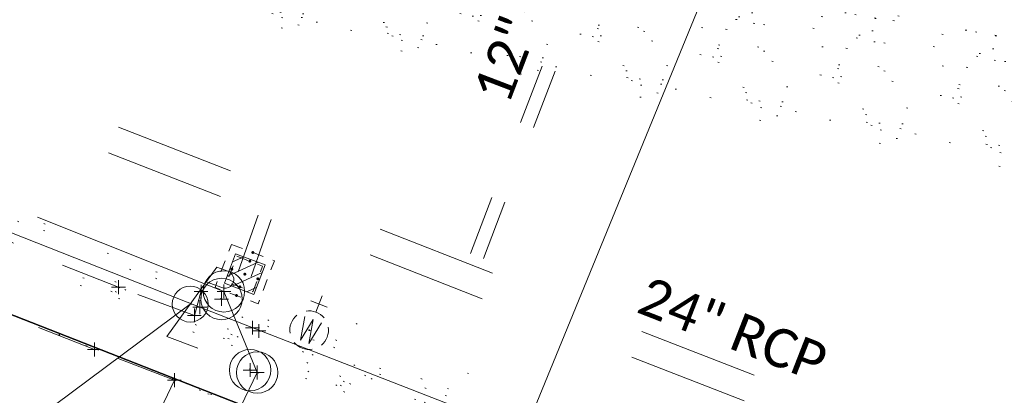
# Model space of a CAD drawing. Extents: x 413123 to 1465301, y 377724 to 504150.
# Tile 196 of 256: x 1464028 to 1464099, y 432898 to 432925. Entities that reach past the tile are written whole.
import ezdxf

# ---------------------------------------------------------------- set-up
doc = ezdxf.new("R2010")
doc.units = 0
doc.header["$MEASUREMENT"] = 0
for name, pattern in [('DGN Style 1', [8.732639, 0.01453, -8.718109]), ('DGN Style 2', [14.530182, 8.718109, -5.812073]), ('DGN Style 3', [20.342255, 14.530182, -5.812073]), ('DGN Style 4', [23.262821, 11.624146, -5.812073, 0.01453, -5.812073]), ('DGN Style 5', [10.171127, 4.359055, -5.812073]), ('DGN Style 6', [27.636406, 10.171127, -5.812073, 0.01453, -5.812073, 0.01453, -5.812073]), ('DGN Style 7', [29.060364, 13.077164, -5.812073, 4.359055, -5.812073]), ('drainage01', [1.599997, 0.849998, -0.749999]), ('gasex', [0]), ('ohcombex', [0])]:
    doc.linetypes.add(name, pattern=pattern)
for name, color, linetype, lineweight in [('DR_X_Cells', 151, 'DGN Style 2', 0), ('DR_X_Cells (Construction)', 151, 'DGN Style 2', 0), ('DR_X_Storm_Sewer', 151, 'DGN Style 5', 0), ('DR_X_Text', 7, 'Continuous', 0), ('GE_X_Cells', 40, 'Continuous', 0), ('GK_Drainage_Nodes (Construction)', 7, 'Continuous', 53), ('PV_X_Curb', 120, 'DGN Style 1', 0), ('PV_X_EOP', 7, 'DGN Style 3', 0), ('PV_X_Walk', 120, 'DGN Style 5', 0), ('UT_X_Gas', 40, 'gasex', 0), ('UT_X_Misc_Cells', 7, 'Continuous', 0), ('UT_X_Overhead_Combined', 30, 'ohcombex', 0), ('UT_X_Water_Cells', 133, 'Continuous', 0), ('UT_X_Water_Cells (Construction)', 133, 'Continuous', 0)]:
    doc.layers.add(name, color=color, linetype=linetype, lineweight=lineweight)
for name, color, linetype, lineweight, transparency in [('SV_Observation (Construction)', 97, 'DGN Style 1', 0, 0.9), ('SV_Setup (Construction)', 4, 'Continuous', 30, 0.9), ('SV_X_Shot_Marker (Construction)', 40, 'Continuous', 0, 0.5)]:
    doc.layers.add(name, color=color, linetype=linetype, lineweight=lineweight, transparency=transparency)
doc.styles.add('X_Straight-Normal LS 0.50', font='calibril.ttf', dxfattribs={"height": 0.14})
doc.styles.add('X_Straight-Normal LS 0.50_0', font='calibril.ttf')
doc.dimstyles.new('X_Dec-0  Masked  Straight', dxfattribs={"dimtxt": 0.14, "dimasz": 0.14, "dimexe": 0.07, "dimexo": 0.07, "dimgap": 0.07, "dimtad": 1, "dimdec": 0, "dimzin": 3, "dimdsep": 46, "dimtxsty": 'X_Straight-Normal LS 0.50_0', "dimcen": 0, "dimclrd": 7, "dimclre": 7, "dimaunit": 1, "dimadec": 4, "dimazin": 2, "dimtfac": 1, "dimtdec": 0, "dimtofl": 0, "dimtmove": 1, "dimatfit": 1, "dimfxl": 1, "dimtolj": 1, "dimtzin": 3, "dimlwd": 0, "dimlwe": 0, "dimarcsym": 0})

# ---------------------------------------------------------------- blocks, each defined once
blk = doc.blocks.new('SVPT_1790')
at = {"layer": 'SV_X_Shot_Marker (Construction)', "transparency": 33554495}
for p, q in [((-0.025, 0), (0.025, 0)), ((0, 0.025), (0, -0.025))]:
    blk.add_line(p, q, dxfattribs=at)
blk.add_point((0, 0), dxfattribs=at)
blk = doc.blocks.new('SVPT_1794')
at = {"layer": 'SV_X_Shot_Marker (Construction)', "transparency": 33554495}
for p, q in [((-0.025, 0), (0.025, 0)), ((0, 0.025), (0, -0.025))]:
    blk.add_line(p, q, dxfattribs=at)
blk.add_point((0, 0), dxfattribs=at)
blk = doc.blocks.new('PC_15')
at = {"layer": 'GE_X_Cells', "color": 52, "linetype": 'Continuous', "lineweight": 0}
blk.add_circle((0, 0), 0.075, dxfattribs=at)
blk = doc.blocks.new('SVPT_1795')
at = {"layer": 'SV_X_Shot_Marker (Construction)', "transparency": 33554495}
for p, q in [((-0.025, 0), (0.025, 0)), ((0, 0.025), (0, -0.025))]:
    blk.add_line(p, q, dxfattribs=at)
blk.add_point((0, 0), dxfattribs=at)
blk = doc.blocks.new('PC_16')
at = {"layer": 'GE_X_Cells', "color": 52, "linetype": 'Continuous', "lineweight": 0}
blk.add_circle((0, 0), 0.075, dxfattribs=at)
blk = doc.blocks.new('SVPT_1796')
at = {"layer": 'SV_X_Shot_Marker (Construction)', "transparency": 33554495}
for p, q in [((-0.025, 0), (0.025, 0)), ((0, 0.025), (0, -0.025))]:
    blk.add_line(p, q, dxfattribs=at)
blk.add_point((0, 0), dxfattribs=at)
blk = doc.blocks.new('SVPT_1797')
at = {"layer": 'SV_X_Shot_Marker (Construction)', "transparency": 33554495}
for p, q in [((-0.025, 0), (0.025, 0)), ((0, 0.025), (0, -0.025))]:
    blk.add_line(p, q, dxfattribs=at)
blk.add_point((0, 0), dxfattribs=at)
blk = doc.blocks.new('SVPT_1798')
at = {"layer": 'SV_X_Shot_Marker (Construction)', "transparency": 33554495}
for p, q in [((-0.025, 0), (0.025, 0)), ((0, 0.025), (0, -0.025))]:
    blk.add_line(p, q, dxfattribs=at)
blk.add_point((0, 0), dxfattribs=at)
blk = doc.blocks.new('PC_17')
at = {"layer": 'GE_X_Cells', "color": 52, "linetype": 'Continuous', "lineweight": 0}
blk.add_circle((0, 0), 0.075, dxfattribs=at)
blk = doc.blocks.new('SVPT_1799')
at = {"layer": 'SV_X_Shot_Marker (Construction)', "transparency": 33554495}
for p, q in [((0, 0.025), (0, -0.025)), ((-0.025, 0), (0.025, 0))]:
    blk.add_line(p, q, dxfattribs=at)
blk.add_point((0, 0), dxfattribs=at)
blk = doc.blocks.new('PC_18')
at = {"layer": 'GE_X_Cells', "color": 52, "linetype": 'Continuous', "lineweight": 0}
blk.add_circle((0, 0), 0.075, dxfattribs=at)
blk = doc.blocks.new('SVPT_1800')
at = {"layer": 'SV_X_Shot_Marker (Construction)', "transparency": 33554495}
for p, q in [((-0.025, 0), (0.025, 0)), ((0, 0.025), (0, -0.025))]:
    blk.add_line(p, q, dxfattribs=at)
blk.add_point((0, 0), dxfattribs=at)
blk = doc.blocks.new('SVPT_1801')
at = {"layer": 'SV_X_Shot_Marker (Construction)', "transparency": 33554495}
for p, q in [((-0.025, 0), (0.025, 0)), ((0, 0.025), (0, -0.025))]:
    blk.add_line(p, q, dxfattribs=at)
blk.add_point((0, 0), dxfattribs=at)
blk = doc.blocks.new('PLP_1')
at = {"layer": 'UT_X_Misc_Cells', "color": 1, "linetype": 'Continuous', "lineweight": 0}
for p, q in [((0.0428, 0.16), (0.0853, 0.16)), ((0.0258, 0.0963), (0.0853, 0.0963))]:
    blk.add_line(p, q, dxfattribs=at)
at = {"layer": 'UT_X_Misc_Cells', "color": 1, "linetype": 'Continuous', "lineweight": 0, "flags": 128}
blk.add_lwpolyline([(0.0428, 0.16), (-0.0375, -0.14), (0.0825, -0.14)], dxfattribs=at)
at = {"layer": 'UT_X_Misc_Cells', "color": 1, "linetype": 'Continuous', "lineweight": 0}
blk.add_circle((0, 0), 0.065, dxfattribs=at)
at = {"layer": 'UT_X_Misc_Cells', "color": 1, "linetype": 'Continuous', "lineweight": 0, "extrusion": (0, 0, -1)}
blk.add_arc((-0.086, 0.1281), 0.0319, 88.8767, 271.1233, dxfattribs=at)
blk = doc.blocks.new('SVPT_1802')
at = {"layer": 'SV_X_Shot_Marker (Construction)', "transparency": 33554495}
for p, q in [((-0.025, 0), (0.025, 0)), ((0, 0.025), (0, -0.025))]:
    blk.add_line(p, q, dxfattribs=at)
blk.add_point((0, 0), dxfattribs=at)
blk = doc.blocks.new('CB22B-X_9')
at = {"layer": 'DR_X_Cells', "color": 151, "linetype": 'Continuous', "lineweight": 0}
for p, q in [((-1.146, -0.613), (0.613, 1.146)), ((-1.146, 0.518), (-0.518, 1.146)), ((-0.547, -1.146), (1.146, 0.547)), ((0.584, -1.146), (1.146, -0.584))]:
    blk.add_line(p, q, dxfattribs=at)
at = {"layer": 'DR_X_Cells', "color": 151, "linetype": 'drainage01', "lineweight": 0}
blk.add_3dface([(-1.667, 1.667), (1.667, 1.667), (1.667, -1.667), (-1.667, -1.667)], dxfattribs=at)
at = {"layer": 'DR_X_Cells', "color": 151, "linetype": 'Continuous', "lineweight": 0}
blk.add_3dface([(-1.146, 1.146), (1.146, 1.146), (1.146, -1.146), (-1.146, -1.146)], dxfattribs=at)
at = {"layer": 'DR_X_Cells (Construction)', "color": 20, "linetype": 'drainage01', "lineweight": 0}
blk.add_3dface([(-1, 1), (1, 1), (1, -1), (-1, -1)], dxfattribs=at)
at = {"layer": 'GK_Drainage_Nodes (Construction)', "color": 21, "linetype": 'DGN Style 2', "lineweight": 53}
blk.add_point((0, 1.667), dxfattribs=at)
at = {"layer": 'GK_Drainage_Nodes (Construction)', "color": 61, "linetype": 'DGN Style 6', "lineweight": 53}
for p in [(0, 1), (-1, 0), (1, 0), (0, -1)]:
    blk.add_point(p, dxfattribs=at)
at = {"layer": 'GK_Drainage_Nodes (Construction)', "color": 151, "linetype": 'DGN Style 7', "lineweight": 53}
blk.add_point((0, 0), dxfattribs=at)
at = {"layer": 'GK_Drainage_Nodes (Construction)', "color": 21, "linetype": 'DGN Style 5', "lineweight": 53}
blk.add_point((0, 0), dxfattribs=at)
at = {"layer": 'GK_Drainage_Nodes (Construction)', "color": 40, "linetype": 'DGN Style 4', "lineweight": 53}
blk.add_point((0, 0), dxfattribs=at)
at = {"layer": 'GK_Drainage_Nodes (Construction)', "color": 223, "linetype": 'DGN Style 1', "lineweight": 53}
blk.add_point((0, -1.667), dxfattribs=at)
blk = doc.blocks.new('WGV_6')
at = {"layer": 'UT_X_Water_Cells', "color": 133, "linetype": 'Continuous', "lineweight": 0}
for p, q in [((0, 0.07), (0, 0.1336)), ((0.0318, 0.1018), (-0.0318, 0.1018))]:
    blk.add_line(p, q, dxfattribs=at)
at = {"layer": 'UT_X_Water_Cells', "color": 133, "linetype": 'Continuous', "lineweight": 0, "flags": 128}
blk.add_lwpolyline([(-0.0318, 0.041), (-0.0159, -0.0452), (0, 0.041), (0.016, -0.0452), (0.0318, 0.041)], dxfattribs=at)
at = {"layer": 'UT_X_Water_Cells', "color": 133, "linetype": 'Continuous', "lineweight": 0}
for start, end in [(60.0184, 120.0157), (330.0184, 29.9816), (239.9843, 299.9816)]:
    blk.add_arc((0, 0.0001), 0.07, start, end, dxfattribs=at)
at = {"layer": 'UT_X_Water_Cells', "color": 133, "linetype": 'Continuous', "lineweight": 0, "extrusion": (0, 0, -1)}
blk.add_arc((0, 0.0001), 0.07, 330.0184, 29.9816, dxfattribs=at)
at = {"layer": 'UT_X_Water_Cells (Construction)', "color": 133, "linetype": 'Continuous', "lineweight": 30}
blk.add_point((0, 0), dxfattribs=at)
blk = doc.blocks.new('SVPT_1803')
at = {"layer": 'SV_X_Shot_Marker (Construction)', "transparency": 33554495}
for p, q in [((-0.025, 0), (0.025, 0)), ((0, 0.025), (0, -0.025))]:
    blk.add_line(p, q, dxfattribs=at)
blk.add_point((0, 0), dxfattribs=at)
blk = doc.blocks.new('SVPT_1804')
at = {"layer": 'SV_X_Shot_Marker (Construction)', "transparency": 33554495}
for p, q in [((-0.025, 0), (0.025, 0)), ((0, 0.025), (0, -0.025))]:
    blk.add_line(p, q, dxfattribs=at)
blk.add_point((0, 0), dxfattribs=at)

msp = doc.modelspace()

# ---------------------------------------------------------------- linework, layer by layer
at = {"layer": 'DR_X_Storm_Sewer', "ltscale": 2}
for p, q in [((1463883.648, 432976.733, 574.738), (1464250.204, 432833.648, 574.738)), ((1463882.921, 432974.87, 574.738), (1464249.477, 432831.785, 574.738))]:
    msp.add_line(p, q, dxfattribs=at)
at = {"layer": 'DR_X_Storm_Sewer'}
for p, q in [((1464073.176, 432940.973, 574.216), (1464060.41, 432907.557, 574.216)), ((1464074.11, 432940.617, 574.216), (1464061.344, 432907.2, 574.216)), ((1464043.923, 432907.079, 574.209), (1464045.785, 432912.377, 574.209)), ((1464044.866, 432906.748, 574.209), (1464046.728, 432912.045, 574.209))]:
    msp.add_line(p, q, dxfattribs=at)
at = {"layer": 'PV_X_Curb'}
msp.add_polyline3d([(1464043.607, 432897.476, 574.684), (1464044.779, 432899.957, 574.504), (1464042.714, 432905.106, 574.527), (1464021.727, 432913.548, 574.829)], dxfattribs=at)
msp.add_open_spline([(1464212.131, 432930.192, 574.857), (1464211.31, 432926.672, 574.804), (1464208.621, 432919.434, 574.592), (1464203.943, 432911.476, 574.976), (1464198.528, 432907.065, 574.301), (1464195.13, 432904.984, 574.157), (1464190.424, 432902.882, 574.949), (1464184.485, 432901.154, 574.541), (1464177.178, 432901.598, 574.619), (1464172.361, 432902.55, 574.541), (1464170.098, 432903.443, 574.556), (1464162.859, 432906.301, 574.607), (1464155.62, 432909.16, 574.657), (1464148.381, 432912.018, 574.707), (1464141.151, 432914.89, 574.707), (1464133.922, 432917.763, 574.707), (1464126.692, 432920.635, 574.707), (1464118.3, 432923.896, 574.708), (1464109.907, 432927.157, 574.71), (1464101.515, 432930.418, 574.711), (1464094.565, 432933.131, 574.741), (1464087.616, 432935.843, 574.771), (1464080.667, 432938.555, 574.801), (1464073.935, 432941.226, 574.821), (1464067.203, 432943.898, 574.842), (1464060.471, 432946.57, 574.863), (1464057.577, 432947.719, 574.843), (1464054.683, 432948.868, 574.824), (1464051.789, 432950.016, 574.805), (1464048.178, 432951.463, 574.749), (1464044.568, 432952.909, 574.693), (1464040.957, 432954.355, 574.637), (1464036.026, 432956.266, 574.658), (1464031.095, 432958.176, 574.679), (1464026.164, 432960.086, 574.7), (1464025.481, 432960.362, 574.785), (1464024.798, 432960.638, 574.87), (1464024.115, 432960.914, 574.955), (1464019.953, 432962.541, 574.962), (1464015.791, 432964.168, 574.97), (1464011.629, 432965.795, 574.977), (1464011.049, 432966.015, 574.886), (1464010.469, 432966.235, 574.795), (1464009.888, 432966.455, 574.705), (1464003.275, 432969.073, 574.715), (1463996.661, 432971.691, 574.726), (1463990.048, 432974.309, 574.736), (1463988.67, 432974.881, 574.734), (1463987.292, 432975.453, 574.732), (1463985.913, 432976.026, 574.73), (1463985.302, 432976.258, 574.822), (1463984.691, 432976.491, 574.913), (1463984.08, 432976.723, 575.005), (1463979.817, 432978.386, 575.007), (1463975.555, 432980.049, 575.008), (1463971.292, 432981.712, 575.009), (1463963.356, 432984.915, 575.015), (1463955.421, 432988.118, 575.02), (1463947.485, 432991.321, 575.026), (1463941.29, 432993.687, 575.008), (1463935.095, 432996.052, 574.991), (1463928.9, 432998.418, 574.973), (1463921.313, 433001.371, 574.975), (1463913.726, 433004.323, 574.977), (1463906.14, 433007.276, 574.979), (1463898.561, 433010.239, 574.963), (1463890.982, 433013.202, 574.947), (1463883.403, 433016.166, 574.931), (1463881.346, 433016.99, 574.912), (1463879.288, 433017.815, 574.893), (1463877.231, 433018.639, 574.874), (1463876.687, 433018.908, 574.791), (1463876.142, 433019.177, 574.708), (1463875.597, 433019.446, 574.625), (1463866.492, 433023.01, 574.529), (1463857.386, 433026.574, 574.432), (1463848.28, 433030.138, 574.336), (1463842.273, 433032.543, 574.291), (1463836.266, 433034.949, 574.246), (1463830.259, 433037.355, 574.201), (1463827.707, 433038.36, 574.202), (1463825.154, 433039.365, 574.202), (1463822.602, 433040.37, 574.202), (1463822.273, 433040.522, 574.245), (1463821.944, 433040.674, 574.288), (1463821.615, 433040.826, 574.331), (1463814.082, 433043.816, 574.266), (1463806.549, 433046.806, 574.201), (1463799.015, 433049.796, 574.135), (1463790.881, 433052.978, 574.041), (1463782.747, 433056.161, 573.947), (1463774.614, 433059.343, 573.852), (1463767.303, 433062.187, 573.791), (1463759.992, 433065.03, 573.729), (1463752.681, 433067.874, 573.668), (1463745.747, 433070.648, 573.612), (1463738.812, 433073.423, 573.555), (1463731.877, 433076.198, 573.499), (1463723.921, 433079.27, 573.456), (1463715.964, 433082.342, 573.413), (1463708.008, 433085.414, 573.369), (1463699.705, 433088.698, 573.296), (1463691.403, 433091.983, 573.223), (1463683.101, 433095.267, 573.149), (1463675.369, 433098.318, 573.076), (1463667.638, 433101.368, 573.004), (1463659.906, 433104.418, 572.931), (1463654.181, 433106.696, 572.893), (1463648.455, 433108.974, 572.855), (1463642.73, 433111.252, 572.817), (1463634.991, 433114.297, 572.774), (1463627.252, 433117.341, 572.73), (1463619.514, 433120.386, 572.686), (1463610.349, 433123.934, 572.662), (1463601.185, 433127.482, 572.638), (1463592.021, 433131.03, 572.615), (1463584.38, 433134.086, 572.57), (1463576.738, 433137.142, 572.526), (1463569.097, 433140.198, 572.482), (1463560.425, 433143.637, 572.426), (1463551.753, 433147.077, 572.371), (1463543.081, 433150.516, 572.316), (1463535.024, 433153.673, 572.292), (1463526.967, 433156.829, 572.268), (1463518.91, 433159.986, 572.244), (1463505.274, 433165.372, 572.222), (1463491.637, 433170.759, 572.201), (1463478, 433176.145, 572.179), (1463470.03, 433179.261, 572.163), (1463462.059, 433182.377, 572.148), (1463454.089, 433185.493, 572.132), (1463447.976, 433187.901, 572.108), (1463441.864, 433190.31, 572.085), (1463435.751, 433192.719, 572.061), (1463430.533, 433194.711, 572.025), (1463425.316, 433196.703, 571.988), (1463420.099, 433198.695, 571.951), (1463420.088, 433198.75, 571.96), (1463420.078, 433198.804, 571.969), (1463420.068, 433198.859, 571.978)], degree=3, knots=[0, 0, 0, 0, 0.004234, 0.009368, 0.010634, 0.012595, 0.014091, 0.016844, 0.019865, 0.022727, 0.022727, 0.022727, 0.045455, 0.045455, 0.045455, 0.068182, 0.068182, 0.068182, 0.090909, 0.090909, 0.090909, 0.113636, 0.113636, 0.113636, 0.136364, 0.136364, 0.136364, 0.159091, 0.159091, 0.159091, 0.181818, 0.181818, 0.181818, 0.204545, 0.204545, 0.204545, 0.227273, 0.227273, 0.227273, 0.25, 0.25, 0.25, 0.272727, 0.272727, 0.272727, 0.295455, 0.295455, 0.295455, 0.318182, 0.318182, 0.318182, 0.340909, 0.340909, 0.340909, 0.363636, 0.363636, 0.363636, 0.386364, 0.386364, 0.386364, 0.409091, 0.409091, 0.409091, 0.431818, 0.431818, 0.431818, 0.454545, 0.454545, 0.454545, 0.477273, 0.477273, 0.477273, 0.5, 0.5, 0.5, 0.522727, 0.522727, 0.522727, 0.545455, 0.545455, 0.545455, 0.568182, 0.568182, 0.568182, 0.590909, 0.590909, 0.590909, 0.613636, 0.613636, 0.613636, 0.636364, 0.636364, 0.636364, 0.659091, 0.659091, 0.659091, 0.681818, 0.681818, 0.681818, 0.704545, 0.704545, 0.704545, 0.727273, 0.727273, 0.727273, 0.75, 0.75, 0.75, 0.772727, 0.772727, 0.772727, 0.795455, 0.795455, 0.795455, 0.818182, 0.818182, 0.818182, 0.840909, 0.840909, 0.840909, 0.863636, 0.863636, 0.863636, 0.886364, 0.886364, 0.886364, 0.909091, 0.909091, 0.909091, 0.931818, 0.931818, 0.931818, 0.954545, 0.954545, 0.954545, 0.977273, 0.977273, 0.977273, 1, 1, 1, 1], dxfattribs=at)
at = {"layer": 'PV_X_EOP'}
msp.add_polyline3d([(1464044.12, 432897.312, 574.544), (1464045.295, 432899.782, 574.481), (1464042.885, 432905.66, 574.28), (1464021.755, 432914.058, 574.573), (1463995.519, 432924.595, 574.536), (1463989.467, 432926.8, 574.519), (1463964.839, 432936.494, 573.994), (1463965.255, 432937.905, 574.258), (1463962.781, 432938.794, 574.223), (1463962.27, 432937.504, 573.957), (1463938.06, 432947.021, 574.354), (1463915.61, 432955.794, 574.452), (1463904.3, 432960.258, 574.432), (1463871.973, 432972.954, 574.604), (1463853.97, 432979.982, 574.643), (1463797.277, 433002.226, 574.286), (1463780.572, 433008.745, 574.044), (1463765.847, 433014.52, 573.923), (1463726.131, 433030.225, 573.565), (1463695.373, 433042.327, 573.206)], dxfattribs=at)
msp.add_open_spline([(1464214.2, 432930.013, 574.675), (1464213.215, 432926.362, 574.655), (1464210.335, 432919.114, 574.599), (1464204.816, 432909.102, 574.357), (1464195.495, 432902.668, 574.283), (1464186.152, 432899.568, 574.358), (1464179.771, 432899.414, 574.295), (1464176.995, 432899.668, 574.261), (1464177.045, 432900.132, 574.246), (1464177.095, 432900.596, 574.231), (1464177.145, 432901.06, 574.215), (1464175.927, 432901.304, 574.243), (1464174.709, 432901.548, 574.271), (1464173.491, 432901.792, 574.298), (1464172.309, 432902.176, 574.301), (1464171.126, 432902.559, 574.303), (1464169.943, 432902.943, 574.305), (1464162.723, 432905.843, 574.316), (1464155.503, 432908.742, 574.326), (1464148.283, 432911.642, 574.337), (1464140.964, 432914.505, 574.354), (1464133.644, 432917.367, 574.371), (1464126.324, 432920.229, 574.388), (1464117.995, 432923.521, 574.385), (1464109.666, 432926.812, 574.382), (1464101.336, 432930.104, 574.379), (1464094.337, 432932.764, 574.376), (1464087.337, 432935.423, 574.372), (1464080.338, 432938.083, 574.369), (1464078.567, 432938.784, 574.361), (1464076.796, 432939.486, 574.353), (1464075.026, 432940.187, 574.345), (1464074.786, 432939.756, 574.378), (1464074.546, 432939.326, 574.412), (1464074.306, 432938.896, 574.445), (1464073.469, 432939.197, 574.446), (1464072.633, 432939.498, 574.447), (1464071.797, 432939.799, 574.448), (1464071.97, 432940.313, 574.429), (1464072.144, 432940.827, 574.409), (1464072.318, 432941.341, 574.39), (1464068.292, 432942.904, 574.417), (1464064.267, 432944.466, 574.444), (1464060.241, 432946.029, 574.472), (1464057.404, 432947.179, 574.486), (1464054.568, 432948.328, 574.501), (1464051.731, 432949.478, 574.516), (1464048.063, 432950.938, 574.54), (1464044.395, 432952.399, 574.564), (1464040.727, 432953.859, 574.587), (1464034.963, 432956.106, 574.59), (1464029.2, 432958.354, 574.592), (1464023.436, 432960.601, 574.595), (1464018.912, 432962.408, 574.596), (1464014.388, 432964.216, 574.598), (1464009.864, 432966.024, 574.599), (1464003.21, 432968.65, 574.628), (1463996.556, 432971.276, 574.657), (1463989.902, 432973.903, 574.686), (1463983.644, 432976.34, 574.674), (1463977.386, 432978.776, 574.661), (1463971.129, 432981.213, 574.648), (1463963.157, 432984.302, 574.637), (1463955.185, 432987.39, 574.626), (1463947.213, 432990.479, 574.614), (1463942.061, 432992.541, 574.609), (1463936.91, 432994.603, 574.604), (1463931.758, 432996.665, 574.599), (1463931.53, 432996.239, 574.611), (1463931.302, 432995.813, 574.622), (1463931.074, 432995.387, 574.633), (1463930.283, 432995.669, 574.629), (1463929.492, 432995.95, 574.625), (1463928.7, 432996.232, 574.621), (1463928.807, 432996.705, 574.599), (1463928.914, 432997.179, 574.578), (1463929.021, 432997.653, 574.556), (1463921.266, 433000.704, 574.576), (1463913.511, 433003.756, 574.596), (1463905.757, 433006.807, 574.617), (1463898.166, 433009.792, 574.605), (1463890.575, 433012.777, 574.594), (1463882.985, 433015.762, 574.583), (1463880.966, 433016.579, 574.568), (1463878.948, 433017.396, 574.553), (1463876.93, 433018.213, 574.537), (1463867.306, 433022.067, 574.456), (1463857.682, 433025.921, 574.375), (1463848.058, 433029.775, 574.294), (1463842.089, 433032.152, 574.256), (1463836.119, 433034.53, 574.218), (1463830.15, 433036.907, 574.179), (1463819.703, 433040.977, 574.114), (1463809.255, 433045.047, 574.049), (1463798.808, 433049.117, 573.984), (1463790.688, 433052.373, 573.879), (1463782.568, 433055.628, 573.774), (1463774.449, 433058.883, 573.669), (1463767.128, 433061.737, 573.603), (1463759.807, 433064.591, 573.537), (1463752.486, 433067.445, 573.471), (1463745.568, 433070.147, 573.433), (1463738.649, 433072.848, 573.396), (1463731.73, 433075.55, 573.358), (1463723.783, 433078.705, 573.309), (1463715.836, 433081.861, 573.26), (1463707.888, 433085.016, 573.211), (1463699.55, 433088.261, 573.141), (1463691.212, 433091.505, 573.071), (1463682.874, 433094.75, 573.001), (1463675.165, 433097.807, 572.926), (1463667.456, 433100.865, 572.85), (1463659.747, 433103.922, 572.775), (1463653.994, 433106.173, 572.71), (1463648.242, 433108.423, 572.644), (1463642.489, 433110.673, 572.579), (1463636.479, 433113.051, 572.492), (1463630.469, 433115.429, 572.405), (1463624.458, 433117.807, 572.318), (1463624.206, 433117.273, 572.383), (1463623.954, 433116.738, 572.447), (1463623.702, 433116.204, 572.512), (1463622.026, 433116.809, 572.501), (1463620.35, 433117.415, 572.49), (1463618.674, 433118.021, 572.479), (1463618.898, 433118.638, 572.448), (1463619.122, 433119.256, 572.416), (1463619.346, 433119.873, 572.384), (1463610.151, 433123.415, 572.395), (1463600.956, 433126.956, 572.405), (1463591.76, 433130.498, 572.416), (1463584.186, 433133.516, 572.38), (1463576.612, 433136.533, 572.345), (1463569.038, 433139.551, 572.31), (1463560.349, 433142.996, 572.282), (1463551.66, 433146.44, 572.255), (1463542.972, 433149.885, 572.228), (1463534.928, 433153.084, 572.202), (1463526.884, 433156.283, 572.176), (1463518.84, 433159.481, 572.15), (1463505.061, 433164.874, 572.123), (1463491.281, 433170.267, 572.097), (1463477.502, 433175.659, 572.071), (1463469.594, 433178.77, 572.038), (1463461.686, 433181.881, 572.005), (1463453.779, 433184.992, 571.973), (1463447.751, 433187.387, 571.944), (1463441.723, 433189.782, 571.916), (1463435.696, 433192.177, 571.887), (1463430.41, 433194.213, 571.853), (1463425.124, 433196.248, 571.818), (1463419.839, 433198.283, 571.784)], degree=3, knots=[0, 0, 0, 0, 0.004336, 0.009182, 0.012946, 0.017242, 0.020408, 0.020408, 0.020408, 0.040816, 0.040816, 0.040816, 0.061224, 0.061224, 0.061224, 0.081633, 0.081633, 0.081633, 0.102041, 0.102041, 0.102041, 0.122449, 0.122449, 0.122449, 0.142857, 0.142857, 0.142857, 0.163265, 0.163265, 0.163265, 0.183673, 0.183673, 0.183673, 0.204082, 0.204082, 0.204082, 0.22449, 0.22449, 0.22449, 0.244898, 0.244898, 0.244898, 0.265306, 0.265306, 0.265306, 0.285714, 0.285714, 0.285714, 0.306122, 0.306122, 0.306122, 0.326531, 0.326531, 0.326531, 0.346939, 0.346939, 0.346939, 0.367347, 0.367347, 0.367347, 0.387755, 0.387755, 0.387755, 0.408163, 0.408163, 0.408163, 0.428571, 0.428571, 0.428571, 0.44898, 0.44898, 0.44898, 0.469388, 0.469388, 0.469388, 0.489796, 0.489796, 0.489796, 0.510204, 0.510204, 0.510204, 0.530612, 0.530612, 0.530612, 0.55102, 0.55102, 0.55102, 0.571429, 0.571429, 0.571429, 0.591837, 0.591837, 0.591837, 0.612245, 0.612245, 0.612245, 0.632653, 0.632653, 0.632653, 0.653061, 0.653061, 0.653061, 0.673469, 0.673469, 0.673469, 0.693878, 0.693878, 0.693878, 0.714286, 0.714286, 0.714286, 0.734694, 0.734694, 0.734694, 0.755102, 0.755102, 0.755102, 0.77551, 0.77551, 0.77551, 0.795918, 0.795918, 0.795918, 0.816327, 0.816327, 0.816327, 0.836735, 0.836735, 0.836735, 0.857143, 0.857143, 0.857143, 0.877551, 0.877551, 0.877551, 0.897959, 0.897959, 0.897959, 0.918367, 0.918367, 0.918367, 0.938776, 0.938776, 0.938776, 0.959184, 0.959184, 0.959184, 0.979592, 0.979592, 0.979592, 1, 1, 1, 1], dxfattribs=at)
at = {"layer": 'PV_X_Walk'}
for points in [[(1464021.253, 432860.815, 574.069), (1464029.298, 432878.01, 574.383), (1464039.298, 432899.226, 574.757), (1464033.511, 432901.452, 574.928), (1464008.259, 432911.386, 574.903), (1463992.651, 432917.526, 574.904), (1463973.456, 432925.092, 574.827), (1463960.096, 432930.401, 574.829), (1463936.427, 432939.689, 574.783), (1463913.19, 432948.89, 574.752), (1463882.956, 432960.45, 574.969), (1463879.115, 432950.994, 574.416)], [(1464041.244, 432905.697, 574.583), (1464040.749, 432903.921, 574.585), (1464035.257, 432905.963, 574.873), (1464010.266, 432915.822, 574.76), (1463994.526, 432922.029, 574.774), (1463975.439, 432929.669, 574.769), (1463961.991, 432934.957, 574.76), (1463949.506, 432939.789, 574.713), (1463951.17, 432941.215, 574.438)]]:
    msp.add_polyline3d(points, dxfattribs=at)
at = {"layer": 'SV_Observation (Construction)', "transparency": 33554434}
for p, q in [((1463904.422, 432952.275, 574.614), (1464226.055, 432826.078, 574.5)), ((1464226.077, 432826.07, 574.48), (1463904.445, 432952.266, 574.65)), ((1464226.076, 432826.07, 574.484), (1463904.445, 432952.266, 574.65)), ((1464226.065, 432826.074, 574.462), (1463904.445, 432952.266, 574.65)), ((1464203.547, 432909.014, 574.372), (1463904.445, 432952.266, 574.65)), ((1464202.11, 432909.338, 574.343), (1463904.445, 432952.266, 574.65)), ((1464201.386, 432909.491, 574.634), (1463904.445, 432952.266, 574.65)), ((1464198.942, 432907.475, 574.382), (1463904.445, 432952.266, 574.65)), ((1464194.8, 432910.329, 574.52), (1463904.445, 432952.266, 574.65)), ((1464182.194, 432911.446, 574.732), (1463904.445, 432952.266, 574.65)), ((1464175.904, 432910.647, 574.675), (1463904.445, 432952.266, 574.65)), ((1464185.821, 432910.175, 574.69), (1463904.445, 432952.266, 574.65)), ((1464194.752, 432904.893, 574.319), (1463904.445, 432952.266, 574.65)), ((1464195.165, 432904.448, 574.331), (1463904.445, 432952.266, 574.65)), ((1464195.686, 432903.324, 574.308), (1463904.445, 432952.266, 574.65)), ((1464191.346, 432903.361, 574.692), (1463904.445, 432952.266, 574.65)), ((1464183.25, 432905, 574.664), (1463904.445, 432952.266, 574.65)), ((1464190.777, 432906.754, 574.722), (1463904.445, 432952.266, 574.65)), ((1464176.174, 432901.806, 574.593), (1463904.445, 432952.266, 574.65)), ((1464178.285, 432900.275, 574.218), (1463904.445, 432952.266, 574.65)), ((1464184.665, 432901.597, 574.641), (1463904.445, 432952.266, 574.65)), ((1464184.831, 432901.02, 574.366), (1463904.445, 432952.266, 574.65)), ((1464185.155, 432899.888, 574.328), (1463904.445, 432952.266, 574.65)), ((1464176.995, 432899.668, 574.261), (1463904.445, 432952.266, 574.65)), ((1464176.995, 432899.668, 574.261), (1463904.445, 432952.266, 574.65)), ((1464177.145, 432901.06, 574.215), (1463904.445, 432952.266, 574.65)), ((1464177.145, 432901.06, 574.215), (1463904.445, 432952.266, 574.65)), ((1464179.676, 432900.875, 574.225), (1463904.445, 432952.266, 574.65)), ((1464179.676, 432900.875, 574.225), (1463904.445, 432952.266, 574.65)), ((1464177.086, 432901.777, 574.586), (1463904.445, 432952.266, 574.65)), ((1464174.325, 432905.779, 574.655), (1463904.445, 432952.266, 574.65)), ((1464173.491, 432901.792, 574.298), (1463904.445, 432952.266, 574.65)), ((1464169.943, 432902.943, 574.305), (1463904.445, 432952.266, 574.65)), ((1464169.943, 432902.943, 574.305), (1463904.445, 432952.266, 574.65)), ((1464170.098, 432903.443, 574.556), (1463904.445, 432952.266, 574.65)), ((1464170.098, 432903.443, 574.556), (1463904.445, 432952.266, 574.65)), ((1464170.524, 432905.068, 574.423), (1463904.445, 432952.266, 574.65)), ((1464164.365, 432908.002, 574.431), (1463904.445, 432952.266, 574.65)), ((1464149.969, 432914.936, 574.789), (1463904.445, 432952.266, 574.65)), ((1464148.981, 432913.625, 574.711), (1463904.445, 432952.266, 574.65)), ((1464148.381, 432912.018, 574.707), (1463904.445, 432952.266, 574.65)), ((1464148.283, 432911.642, 574.337), (1463904.445, 432952.266, 574.65)), ((1464151.769, 432914.267, 574.824), (1463904.445, 432952.266, 574.65)), ((1464126.324, 432920.229, 574.388), (1463904.445, 432952.266, 574.65)), ((1464126.692, 432920.635, 574.707), (1463904.445, 432952.266, 574.65)), ((1464151.028, 432914.346, 574.894), (1463904.445, 432952.266, 574.65)), ((1463975.692, 432930.393, 574.711), (1464226.055, 432826.078, 574.5)), ((1463975.439, 432929.669, 574.769), (1464226.055, 432826.078, 574.5)), ((1463973.456, 432925.092, 574.827), (1464226.055, 432826.078, 574.5)), ((1463973.449, 432925.013, 574.723), (1464226.055, 432826.078, 574.5)), ((1463995.519, 432924.595, 574.536), (1464226.055, 432826.078, 574.5)), ((1463994.32, 432922.6, 574.794), (1464226.055, 432826.078, 574.5)), ((1463995.033, 432922.823, 574.583), (1464226.055, 432826.078, 574.5)), ((1463994.526, 432922.029, 574.774), (1464226.055, 432826.078, 574.5)), ((1463992.651, 432917.526, 574.904), (1464226.055, 432826.078, 574.5)), ((1464010.612, 432916.615, 574.577), (1464226.055, 432826.078, 574.5)), ((1464010.266, 432915.822, 574.76), (1464226.055, 432826.078, 574.5)), ((1464021.755, 432914.058, 574.573), (1464226.055, 432826.078, 574.5)), ((1464021.727, 432913.548, 574.829), (1464226.055, 432826.078, 574.5)), ((1464008.259, 432911.386, 574.903), (1464226.055, 432826.078, 574.5)), ((1464044.394, 432906.913, 574.209), (1464226.055, 432826.078, 574.5)), ((1464035.257, 432905.963, 574.873), (1464226.055, 432826.078, 574.5)), ((1464041.228, 432905.64, 574.583), (1464226.055, 432826.078, 574.5)), ((1464042.714, 432905.106, 574.527), (1464226.055, 432826.078, 574.5)), ((1464042.714, 432905.106, 574.527), (1464226.055, 432826.078, 574.5)), ((1464042.885, 432905.66, 574.28), (1464226.055, 432826.078, 574.5)), ((1464042.885, 432905.66, 574.28), (1464226.055, 432826.078, 574.5)), ((1464040.446, 432904.737, 574.574), (1464226.055, 432826.078, 574.5)), ((1464041.143, 432904.52, 574.572), (1464226.055, 432826.078, 574.5)), ((1464040.749, 432903.921, 574.585), (1464226.055, 432826.078, 574.5)), ((1464044.952, 432903.027, 574.386), (1464226.055, 432826.078, 574.5)), ((1464045.419, 432902.79, 574.356), (1464226.055, 432826.078, 574.5)), ((1464049.051, 432902.846, 574.442), (1464226.055, 432826.078, 574.5)), ((1464033.511, 432901.452, 574.928), (1464226.055, 432826.078, 574.5)), ((1464044.779, 432899.957, 574.504), (1464226.055, 432826.078, 574.5)), ((1464044.779, 432899.957, 574.504), (1464226.055, 432826.078, 574.5)), ((1464045.295, 432899.782, 574.481), (1464226.055, 432826.078, 574.5)), ((1464045.295, 432899.782, 574.481), (1464226.055, 432826.078, 574.5)), ((1464039.298, 432899.226, 574.757), (1464226.055, 432826.078, 574.5))]:
    msp.add_line(p, q, dxfattribs=at)
at = {"layer": 'SV_Setup (Construction)', "transparency": 33554434}
for p, q in [((1464226.055, 432826.078, 574.5), (1463904.445, 432952.266, 574.65)), ((1463904.445, 432952.266, 574.65), (1464226.055, 432826.078, 574.5)), ((1463904.445, 432952.266, 574.65), (1464226.055, 432826.078, 574.5))]:
    msp.add_line(p, q, dxfattribs=at)
at = {"layer": 'UT_X_Gas'}
msp.add_line((1464055.853, 432873.974, 848.138), (1464081.258, 432936.037, 848.138), dxfattribs=at)
at = {"layer": 'UT_X_Overhead_Combined'}
msp.add_polyline3d([(1463521.618, 433109.096, 572.722), (1463700.82, 433038.717, 573.509), (1463832.37, 432986.487, 574.76), (1463906.396, 432957.755, 574.481), (1464041.143, 432904.52, 574.572), (1464141.355, 432865.46, 574.742), (1464245.189, 432825.184, 574.047)], dxfattribs=at)

# ---------------------------------------------------------------- block references
at = {"layer": 'DR_X_Cells', "color": 151, "linetype": 'Continuous', "lineweight": 0, "rotation": 339.2153055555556}
msp.add_blockref('CB22B-X_9', (1464044.394, 432906.913, 574.209), dxfattribs=at)
at = {"layer": 'GE_X_Cells', "color": 52, "linetype": 'Continuous', "lineweight": 0, "xscale": 20, "yscale": 20, "zscale": 20}
for name, p in [('PC_17', (1464042.714, 432905.106, 574.527)), ('PC_18', (1464042.885, 432905.66, 574.28)), ('PC_15', (1464044.779, 432899.957, 574.504)), ('PC_16', (1464045.295, 432899.782, 574.481))]:
    msp.add_blockref(name, p, dxfattribs=at)
at = {"layer": 'SV_X_Shot_Marker (Construction)', "transparency": 33554495, "xscale": 20, "yscale": 20, "zscale": 20}
for name, p in [('SVPT_1803', (1464035.257, 432905.963, 574.873)), ('SVPT_1800', (1464041.228, 432905.64, 574.583)), ('SVPT_1799', (1464042.885, 432905.66, 574.28)), ('SVPT_1798', (1464042.714, 432905.106, 574.527)), ('SVPT_1802', (1464040.749, 432903.921, 574.585)), ('SVPT_1801', (1464041.143, 432904.52, 574.572)), ('SVPT_1797', (1464044.952, 432903.027, 574.386)), ('SVPT_1796', (1464045.419, 432902.79, 574.356)), ('SVPT_1804', (1464033.511, 432901.452, 574.928)), ('SVPT_1794', (1464044.779, 432899.957, 574.504)), ('SVPT_1795', (1464045.295, 432899.782, 574.481)), ('SVPT_1790', (1464039.298, 432899.226, 574.757))]:
    msp.add_blockref(name, p, dxfattribs=at)
at = {"layer": 'UT_X_Misc_Cells', "color": 1, "linetype": 'Continuous', "lineweight": 0, "xscale": 20, "yscale": 20, "zscale": 20, "rotation": 339.2153055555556}
msp.add_blockref('PLP_1', (1464040.446, 432904.737, 574.574), dxfattribs=at)
at = {"layer": 'UT_X_Water_Cells', "color": 133, "linetype": 'Continuous', "lineweight": 0, "xscale": 20, "yscale": 20, "zscale": 20, "rotation": 339.2153055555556}
msp.add_blockref('WGV_6', (1464049.051, 432902.846, 574.442), dxfattribs=at)

# ---------------------------------------------------------------- texts
at = {"layer": 'DR_X_Text', "linetype": 'Continuous', "style": 'X_Straight-Normal LS 0.50'}
for s, rotation, p in [('12" RCP', 69.09165, (1464063.469, 432919.073, 574.216)), ('24" RCP', 338.67684, (1464072.634, 432904.192, 574.738))]:
    msp.add_text(s, height=2.8, rotation=rotation, dxfattribs=at).set_placement(p)

# ---------------------------------------------------------------- leaders
at = {"layer": 'DR_X_Text', "color": 7, "linetype": 'Continuous', "lineweight": 0}
msp.add_leader([(1464040.446, 432904.737, 574.574), (1464000.346, 432874.908, 574.574)], dimstyle='X_Dec-0  Masked  Straight', override={"dimscale": 0, "dimtxt": 0.14, "dimasz": 0.14, "dimtad": 0}, dxfattribs=at)

doc.saveas('drawing.dxf')
